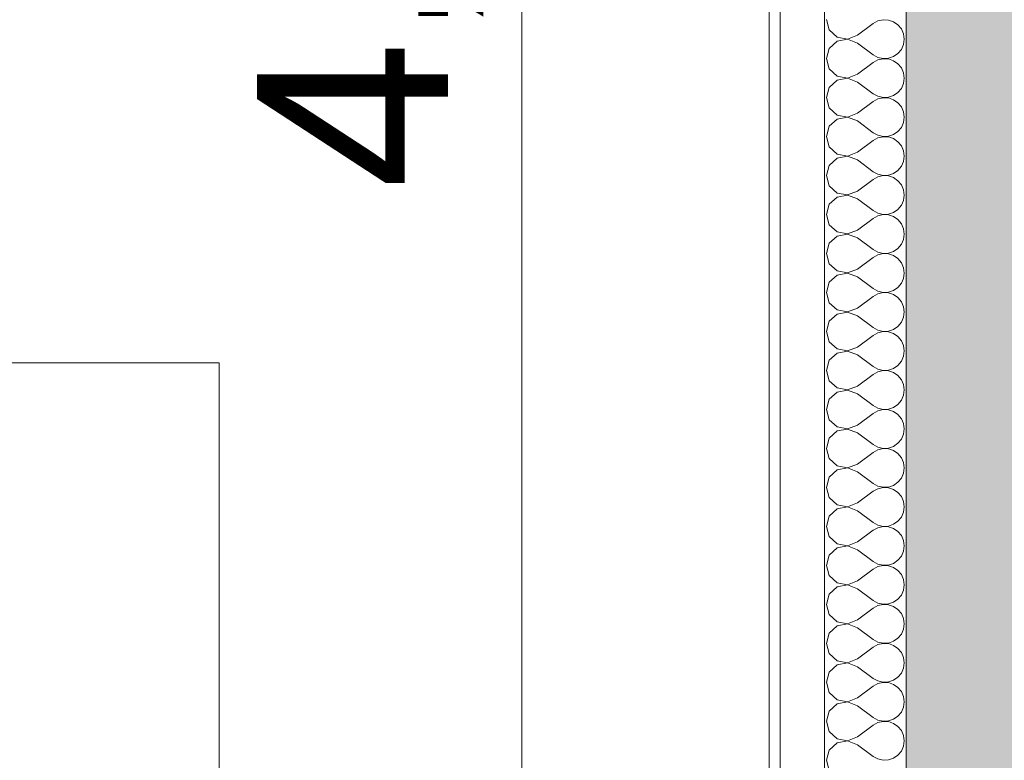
# Model space of a CAD drawing. Header units: millimetres. Extents: x -467606 to 1964440, y -17510 to 201584.
# Tile 22 of 43: x -451580 to -449776, y 5511 to 6868. Entities that reach past the tile are written whole.
import ezdxf

# ---------------------------------------------------------------- set-up
doc = ezdxf.new("R2010")
doc.units = ezdxf.units.MM
doc.header["$MEASUREMENT"] = 0
doc.set_wipeout_variables(frame=1)
doc.linetypes.add('Wipeout_Contour', pattern=[1000, 0, -1000])
doc.layers.add('АР-Стены_внешние_.АР', color=7, linetype='Continuous')
doc.layers.add('АР-Чертеж-Размеры.АР', color=7, linetype='Continuous')
for name, color, linetype, lineweight in [('АР-Стены_внешние_.АР_Ном._пера__1', 7, 'Continuous', 0), ('АР-Стены_внешние_.АР_Ном._пера__120', 7, 'Continuous', 0), ('АР-Стены_внутренние_пилоны.АР_Ном._пера__1', 7, 'Continuous', 0), ('АР-Чертеж-Размеры.АР_Ном._пера__1', 7, 'Continuous', 0)]:
    doc.layers.add(name, color=color, linetype=linetype, lineweight=lineweight)
doc.styles.add('РЎР“Р•РќР•Р\xa0Р\x98Р\xa0_РЎРўР\x98Р›Р¬_1', font='arial.ttf')
doc.styles.add('РЎР“Р•РќР•Р\xa0Р\x98Р\xa0_РЎРўР\x98Р›Р¬_2', font='arial.ttf')
doc.dimstyles.new('СГЕНЕРИР_СТИЛЬ__2', dxfattribs={"dimtxt": 350, "dimasz": 237.5, "dimexe": 0.18, "dimexo": 300000, "dimgap": 0, "dimtad": 1, "dimlfac": 0.001, "dimzin": 0, "dimdsep": 46, "dimtxsty": 'РЎР“Р•РќР•Р\xa0Р\x98Р\xa0_РЎРўР\x98Р›Р¬_1', "dimblk": 'ARROWHEAD_6', "dimblk1": 'ARROWHEAD_6', "dimblk2": 'ARROWHEAD_6', "dimcen": 0.09, "dimclrd": 7, "dimclre": 7, "dimclrt": 7, "dimadec": 0, "dimazin": 0, "dimtfac": 1, "dimtdec": 4, "dimtmove": 0, "dimatfit": 3, "dimfxl": 1, "dimtolj": 1, "dimtzin": 0, "dimarcsym": 0})
doc.dimstyles.new('СГЕНЕРИР_СТИЛЬ__7', dxfattribs={"dimtxt": 400, "dimasz": 237.5, "dimexe": 0.18, "dimexo": 2000, "dimgap": 0, "dimtad": 1, "dimlfac": 0.001, "dimzin": 0, "dimdsep": 46, "dimtxsty": 'РЎР“Р•РќР•Р\xa0Р\x98Р\xa0_РЎРўР\x98Р›Р¬_2', "dimblk": 'ARROWHEAD_6', "dimblk1": 'ARROWHEAD_6', "dimblk2": 'ARROWHEAD_6', "dimcen": 0.09, "dimclrd": 7, "dimclre": 7, "dimclrt": 7, "dimadec": 0, "dimazin": 0, "dimtfac": 1, "dimtdec": 4, "dimtmove": 0, "dimatfit": 3, "dimfxl": 1, "dimtolj": 1, "dimtzin": 0, "dimarcsym": 0})

# ---------------------------------------------------------------- blocks, each defined once
blk = doc.blocks.new('*X33')
at = {"layer": 'АР-Стены_внешние_.АР_Ном._пера__120', "color": 7, "linetype": 'Continuous', "lineweight": 0}
for p, q in [((-450101.7, 6868.6), (-450096.4, 6849.8)), ((-450044.6, 6840), (-450016, 6861.4)), ((-450007.4, 6866.2), (-450016, 6861.4)), ((-449997.8, 6868.4), (-450007.4, 6866.2)), ((-449988, 6867.9), (-449997.8, 6868.4)), ((-449978.6, 6864.8), (-449988, 6867.9)), ((-449970.5, 6859.2), (-449978.6, 6864.8)), ((-449964.2, 6851.6), (-449970.5, 6859.2)), ((-450096.4, 6849.8), (-450082, 6836.6)), ((-450062.8, 6833), (-450044.6, 6840)), ((-449960.2, 6842.6), (-449964.2, 6851.6)), ((-449958.9, 6832.9), (-449960.2, 6842.6)), ((-450082, 6829.1), (-450096.4, 6815.9)), ((-450082, 6836.6), (-450062.8, 6833)), ((-450062.8, 6832.7), (-450082, 6829.1)), ((-450044.6, 6825.7), (-450062.8, 6832.7)), ((-450044.6, 6825.7), (-450016, 6804.3)), ((-449964.2, 6814.1), (-449960.2, 6823.1)), ((-449960.2, 6823.1), (-449958.9, 6832.9)), ((-450096.4, 6815.9), (-450101.7, 6797.1)), ((-450016, 6804.3), (-450007.4, 6799.5)), ((-449978.6, 6800.9), (-449970.5, 6806.5)), ((-449970.5, 6806.5), (-449964.2, 6814.1)), ((-450101.7, 6797.1), (-450096.4, 6778.4)), ((-450044.6, 6768.6), (-450016, 6790)), ((-450007.4, 6794.8), (-450016, 6790)), ((-450007.4, 6799.5), (-449997.8, 6797.3)), ((-449997.8, 6797), (-450007.4, 6794.8)), ((-449997.8, 6797.3), (-449988, 6797.8)), ((-449988, 6796.5), (-449997.8, 6797)), ((-449988, 6797.8), (-449978.6, 6800.9)), ((-449978.6, 6793.4), (-449988, 6796.5)), ((-449970.5, 6787.8), (-449978.6, 6793.4)), ((-449964.2, 6780.2), (-449970.5, 6787.8)), ((-450096.4, 6778.4), (-450082, 6765.2)), ((-450062.8, 6761.6), (-450044.6, 6768.6)), ((-449960.2, 6771.2), (-449964.2, 6780.2)), ((-449958.9, 6761.4), (-449960.2, 6771.2)), ((-450082, 6757.7), (-450096.4, 6744.5)), ((-450082, 6765.2), (-450062.8, 6761.6)), ((-450062.8, 6761.3), (-450082, 6757.7)), ((-450044.6, 6754.3), (-450062.8, 6761.3)), ((-450044.6, 6754.3), (-450016, 6732.9)), ((-449964.2, 6742.7), (-449960.2, 6751.7)), ((-449960.2, 6751.7), (-449958.9, 6761.4)), ((-450096.4, 6744.5), (-450101.7, 6725.7)), ((-450016, 6732.9), (-450007.4, 6728.1)), ((-449978.6, 6729.5), (-449970.5, 6735.1)), ((-449970.5, 6735.1), (-449964.2, 6742.7)), ((-450101.7, 6725.7), (-450096.4, 6706.9)), ((-450044.6, 6697.1), (-450016, 6718.6)), ((-450007.4, 6723.3), (-450016, 6718.6)), ((-450007.4, 6728.1), (-449997.8, 6725.9)), ((-449997.8, 6725.6), (-450007.4, 6723.3)), ((-449997.8, 6725.9), (-449988, 6726.3)), ((-449988, 6725.1), (-449997.8, 6725.6)), ((-449988, 6726.3), (-449978.6, 6729.5)), ((-449978.6, 6721.9), (-449988, 6725.1)), ((-449970.5, 6716.4), (-449978.6, 6721.9)), ((-449964.2, 6708.8), (-449970.5, 6716.4)), ((-450096.4, 6706.9), (-450082, 6693.8)), ((-450062.8, 6690.1), (-450044.6, 6697.1)), ((-449960.2, 6699.8), (-449964.2, 6708.8)), ((-449958.9, 6690), (-449960.2, 6699.8)), ((-450082, 6686.2), (-450096.4, 6673.1)), ((-450082, 6693.8), (-450062.8, 6690.1)), ((-450062.8, 6689.9), (-450082, 6686.2)), ((-450044.6, 6682.9), (-450062.8, 6689.9)), ((-450044.6, 6682.9), (-450016, 6661.4)), ((-449964.2, 6671.2), (-449960.2, 6680.2)), ((-449960.2, 6680.2), (-449958.9, 6690)), ((-450096.4, 6673.1), (-450101.7, 6654.3)), ((-450016, 6661.4), (-450007.4, 6656.7)), ((-449988, 6654.9), (-449978.6, 6658.1)), ((-449978.6, 6658.1), (-449970.5, 6663.6)), ((-449970.5, 6663.6), (-449964.2, 6671.2)), ((-450101.7, 6654.3), (-450096.4, 6635.5)), ((-450044.6, 6625.7), (-450016, 6647.1)), ((-450007.4, 6651.9), (-450016, 6647.1)), ((-450007.4, 6656.7), (-449997.8, 6654.4)), ((-449997.8, 6654.1), (-450007.4, 6651.9)), ((-449997.8, 6654.4), (-449988, 6654.9)), ((-449988, 6653.7), (-449997.8, 6654.1)), ((-449978.6, 6650.5), (-449988, 6653.7)), ((-449970.5, 6644.9), (-449978.6, 6650.5)), ((-449964.2, 6637.3), (-449970.5, 6644.9)), ((-450096.4, 6635.5), (-450082, 6622.3)), ((-450082, 6622.3), (-450062.8, 6618.7)), ((-450062.8, 6618.7), (-450044.6, 6625.7)), ((-449960.2, 6628.3), (-449964.2, 6637.3)), ((-449958.9, 6618.6), (-449960.2, 6628.3)), ((-450082, 6614.8), (-450096.4, 6601.6)), ((-450062.8, 6618.4), (-450082, 6614.8)), ((-450044.6, 6611.4), (-450062.8, 6618.4)), ((-450044.6, 6611.4), (-450016, 6590)), ((-449964.2, 6599.8), (-449960.2, 6608.8)), ((-449960.2, 6608.8), (-449958.9, 6618.6)), ((-450096.4, 6601.6), (-450101.7, 6582.9)), ((-450016, 6590), (-450007.4, 6585.2)), ((-449988, 6583.5), (-449978.6, 6586.6)), ((-449978.6, 6586.6), (-449970.5, 6592.2)), ((-449970.5, 6592.2), (-449964.2, 6599.8)), ((-450101.7, 6582.9), (-450096.4, 6564.1)), ((-450044.6, 6554.3), (-450016, 6575.7)), ((-450007.4, 6580.5), (-450016, 6575.7)), ((-450007.4, 6585.2), (-449997.8, 6583)), ((-449997.8, 6582.7), (-450007.4, 6580.5)), ((-449997.8, 6583), (-449988, 6583.5)), ((-449988, 6582.2), (-449997.8, 6582.7)), ((-449978.6, 6579.1), (-449988, 6582.2)), ((-449970.5, 6573.5), (-449978.6, 6579.1)), ((-449964.2, 6565.9), (-449970.5, 6573.5)), ((-450096.4, 6564.1), (-450082, 6550.9)), ((-450082, 6550.9), (-450062.8, 6547.3)), ((-450062.8, 6547.3), (-450044.6, 6554.3)), ((-449960.2, 6556.9), (-449964.2, 6565.9)), ((-449958.9, 6547.1), (-449960.2, 6556.9)), ((-450082, 6543.4), (-450096.4, 6530.2)), ((-450062.8, 6547), (-450082, 6543.4)), ((-450044.6, 6540), (-450062.8, 6547)), ((-450044.6, 6540), (-450016, 6518.6)), ((-449964.2, 6528.4), (-449960.2, 6537.4)), ((-449960.2, 6537.4), (-449958.9, 6547.1)), ((-450096.4, 6530.2), (-450101.7, 6511.4)), ((-450016, 6518.6), (-450007.4, 6513.8)), ((-450007.4, 6513.8), (-449997.8, 6511.6)), ((-449988, 6512.1), (-449978.6, 6515.2)), ((-449978.6, 6515.2), (-449970.5, 6520.8)), ((-449970.5, 6520.8), (-449964.2, 6528.4)), ((-450101.7, 6511.4), (-450096.4, 6492.7)), ((-450044.6, 6482.9), (-450016, 6504.3)), ((-450007.4, 6509.1), (-450016, 6504.3)), ((-449997.8, 6511.3), (-450007.4, 6509.1)), ((-449997.8, 6511.6), (-449988, 6512.1)), ((-449988, 6510.8), (-449997.8, 6511.3)), ((-449978.6, 6507.7), (-449988, 6510.8)), ((-449970.5, 6502.1), (-449978.6, 6507.7)), ((-449964.2, 6494.5), (-449970.5, 6502.1)), ((-450096.4, 6492.7), (-450082, 6479.5)), ((-450082, 6479.5), (-450062.8, 6475.9)), ((-450062.8, 6475.9), (-450044.6, 6482.9)), ((-449960.2, 6485.5), (-449964.2, 6494.5)), ((-449958.9, 6475.7), (-449960.2, 6485.5)), ((-450082, 6471.9), (-450096.4, 6458.8)), ((-450062.8, 6475.6), (-450082, 6471.9)), ((-450044.6, 6468.6), (-450062.8, 6475.6)), ((-450044.6, 6468.6), (-450016, 6447.1)), ((-449964.2, 6456.9), (-449960.2, 6466)), ((-449960.2, 6466), (-449958.9, 6475.7)), ((-450096.4, 6458.8), (-450101.7, 6440)), ((-450016, 6447.1), (-450007.4, 6442.4)), ((-450007.4, 6442.4), (-449997.8, 6440.1)), ((-449988, 6440.6), (-449978.6, 6443.8)), ((-449978.6, 6443.8), (-449970.5, 6449.4)), ((-449970.5, 6449.4), (-449964.2, 6456.9)), ((-450101.7, 6440), (-450096.4, 6421.2)), ((-450044.6, 6411.4), (-450016, 6432.9)), ((-450007.4, 6437.6), (-450016, 6432.9)), ((-449997.8, 6439.9), (-450007.4, 6437.6)), ((-449997.8, 6440.1), (-449988, 6440.6)), ((-449988, 6439.4), (-449997.8, 6439.9)), ((-449978.6, 6436.2), (-449988, 6439.4)), ((-449970.5, 6430.6), (-449978.6, 6436.2)), ((-449964.2, 6423.1), (-449970.5, 6430.6)), ((-450096.4, 6421.2), (-450082, 6408.1)), ((-450082, 6408.1), (-450062.8, 6404.4)), ((-450062.8, 6404.4), (-450044.6, 6411.4)), ((-449960.2, 6414), (-449964.2, 6423.1)), ((-449958.9, 6404.3), (-449960.2, 6414)), ((-450096.4, 6387.3), (-450101.7, 6368.6)), ((-450082, 6400.5), (-450096.4, 6387.3)), ((-450062.8, 6404.1), (-450082, 6400.5)), ((-450044.6, 6397.1), (-450062.8, 6404.1)), ((-450044.6, 6397.1), (-450016, 6375.7)), ((-449964.2, 6385.5), (-449960.2, 6394.5)), ((-449960.2, 6394.5), (-449958.9, 6404.3)), ((-450016, 6375.7), (-450007.4, 6370.9)), ((-450007.4, 6370.9), (-449997.8, 6368.7)), ((-449988, 6369.2), (-449978.6, 6372.3)), ((-449978.6, 6372.3), (-449970.5, 6377.9)), ((-449970.5, 6377.9), (-449964.2, 6385.5)), ((-450101.7, 6368.6), (-450096.4, 6349.8)), ((-450044.6, 6340), (-450016, 6361.4)), ((-450007.4, 6366.2), (-450016, 6361.4)), ((-449997.8, 6368.4), (-450007.4, 6366.2)), ((-449997.8, 6368.7), (-449988, 6369.2)), ((-449988, 6367.9), (-449997.8, 6368.4)), ((-449978.6, 6364.8), (-449988, 6367.9)), ((-449970.5, 6359.2), (-449978.6, 6364.8)), ((-449964.2, 6351.6), (-449970.5, 6359.2)), ((-449960.2, 6342.6), (-449964.2, 6351.6)), ((-450096.4, 6349.8), (-450082, 6336.6)), ((-450082, 6336.6), (-450062.8, 6333)), ((-450062.8, 6333), (-450044.6, 6340)), ((-449958.9, 6332.9), (-449960.2, 6342.6)), ((-450096.4, 6315.9), (-450101.7, 6297.1)), ((-450082, 6329.1), (-450096.4, 6315.9)), ((-450062.8, 6332.7), (-450082, 6329.1)), ((-450044.6, 6325.7), (-450062.8, 6332.7)), ((-450044.6, 6325.7), (-450016, 6304.3)), ((-449964.2, 6314.1), (-449960.2, 6323.1)), ((-449960.2, 6323.1), (-449958.9, 6332.9)), ((-450101.7, 6297.1), (-450096.4, 6278.4)), ((-450016, 6304.3), (-450007.4, 6299.5)), ((-450007.4, 6299.5), (-449997.8, 6297.3)), ((-449997.8, 6297.3), (-449988, 6297.8)), ((-449988, 6297.8), (-449978.6, 6300.9)), ((-449978.6, 6300.9), (-449970.5, 6306.5)), ((-449970.5, 6306.5), (-449964.2, 6314.1)), ((-450044.6, 6268.6), (-450016, 6290)), ((-450007.4, 6294.8), (-450016, 6290)), ((-449997.8, 6297), (-450007.4, 6294.8)), ((-449988, 6296.5), (-449997.8, 6297)), ((-449978.6, 6293.4), (-449988, 6296.5)), ((-449970.5, 6287.8), (-449978.6, 6293.4)), ((-449964.2, 6280.2), (-449970.5, 6287.8)), ((-449960.2, 6271.2), (-449964.2, 6280.2)), ((-450096.4, 6278.4), (-450082, 6265.2)), ((-450082, 6265.2), (-450062.8, 6261.6)), ((-450062.8, 6261.3), (-450082, 6257.7)), ((-450062.8, 6261.6), (-450044.6, 6268.6)), ((-450044.6, 6254.3), (-450062.8, 6261.3)), ((-449958.9, 6261.4), (-449960.2, 6271.2)), ((-449960.2, 6251.7), (-449958.9, 6261.4)), ((-450096.4, 6244.5), (-450101.7, 6225.7)), ((-450082, 6257.7), (-450096.4, 6244.5)), ((-450044.6, 6254.3), (-450016, 6232.9)), ((-449964.2, 6242.7), (-449960.2, 6251.7)), ((-450101.7, 6225.7), (-450096.4, 6206.9)), ((-450016, 6232.9), (-450007.4, 6228.1)), ((-450007.4, 6228.1), (-449997.8, 6225.9)), ((-449997.8, 6225.6), (-450007.4, 6223.3)), ((-449997.8, 6225.9), (-449988, 6226.3)), ((-449988, 6225.1), (-449997.8, 6225.6)), ((-449988, 6226.3), (-449978.6, 6229.5)), ((-449978.6, 6221.9), (-449988, 6225.1)), ((-449978.6, 6229.5), (-449970.5, 6235.1)), ((-449970.5, 6235.1), (-449964.2, 6242.7)), ((-450096.4, 6206.9), (-450082, 6193.8)), ((-450044.6, 6197.1), (-450016, 6218.6)), ((-450007.4, 6223.3), (-450016, 6218.6)), ((-449970.5, 6216.4), (-449978.6, 6221.9)), ((-449964.2, 6208.8), (-449970.5, 6216.4)), ((-449960.2, 6199.8), (-449964.2, 6208.8)), ((-450082, 6193.8), (-450062.8, 6190.1)), ((-450062.8, 6189.9), (-450082, 6186.2)), ((-450062.8, 6190.1), (-450044.6, 6197.1)), ((-450044.6, 6182.9), (-450062.8, 6189.9)), ((-449958.9, 6190), (-449960.2, 6199.8)), ((-449960.2, 6180.2), (-449958.9, 6190)), ((-450096.4, 6173.1), (-450101.7, 6154.3)), ((-450082, 6186.2), (-450096.4, 6173.1)), ((-450044.6, 6182.9), (-450016, 6161.4)), ((-449970.5, 6163.6), (-449964.2, 6171.2)), ((-449964.2, 6171.2), (-449960.2, 6180.2)), ((-450101.7, 6154.3), (-450096.4, 6135.5)), ((-450016, 6161.4), (-450007.4, 6156.7)), ((-450007.4, 6156.7), (-449997.8, 6154.4)), ((-449997.8, 6154.1), (-450007.4, 6151.9)), ((-449997.8, 6154.4), (-449988, 6154.9)), ((-449988, 6153.7), (-449997.8, 6154.1)), ((-449988, 6154.9), (-449978.6, 6158.1)), ((-449978.6, 6150.5), (-449988, 6153.7)), ((-449978.6, 6158.1), (-449970.5, 6163.6)), ((-450096.4, 6135.5), (-450082, 6122.3)), ((-450044.6, 6125.7), (-450016, 6147.1)), ((-450007.4, 6151.9), (-450016, 6147.1)), ((-449970.5, 6144.9), (-449978.6, 6150.5)), ((-449964.2, 6137.3), (-449970.5, 6144.9)), ((-449960.2, 6128.3), (-449964.2, 6137.3)), ((-450082, 6122.3), (-450062.8, 6118.7)), ((-450062.8, 6118.4), (-450082, 6114.8)), ((-450062.8, 6118.7), (-450044.6, 6125.7)), ((-450044.6, 6111.4), (-450062.8, 6118.4)), ((-449958.9, 6118.6), (-449960.2, 6128.3)), ((-449960.2, 6108.8), (-449958.9, 6118.6)), ((-450096.4, 6101.6), (-450101.7, 6082.9)), ((-450082, 6114.8), (-450096.4, 6101.6)), ((-450044.6, 6111.4), (-450016, 6090)), ((-449970.5, 6092.2), (-449964.2, 6099.8)), ((-449964.2, 6099.8), (-449960.2, 6108.8)), ((-450101.7, 6082.9), (-450096.4, 6064.1)), ((-450016, 6090), (-450007.4, 6085.2)), ((-450007.4, 6085.2), (-449997.8, 6083)), ((-449997.8, 6082.7), (-450007.4, 6080.5)), ((-449997.8, 6083), (-449988, 6083.5)), ((-449988, 6082.2), (-449997.8, 6082.7)), ((-449988, 6083.5), (-449978.6, 6086.6)), ((-449978.6, 6079.1), (-449988, 6082.2)), ((-449978.6, 6086.6), (-449970.5, 6092.2)), ((-450096.4, 6064.1), (-450082, 6050.9)), ((-450044.6, 6054.3), (-450016, 6075.7)), ((-450007.4, 6080.5), (-450016, 6075.7)), ((-449970.5, 6073.5), (-449978.6, 6079.1)), ((-449964.2, 6065.9), (-449970.5, 6073.5)), ((-449960.2, 6056.9), (-449964.2, 6065.9)), ((-450082, 6050.9), (-450062.8, 6047.3)), ((-450062.8, 6047), (-450082, 6043.4)), ((-450062.8, 6047.3), (-450044.6, 6054.3)), ((-450044.6, 6040), (-450062.8, 6047)), ((-449958.9, 6047.1), (-449960.2, 6056.9)), ((-449960.2, 6037.4), (-449958.9, 6047.1)), ((-450096.4, 6030.2), (-450101.7, 6011.4)), ((-450082, 6043.4), (-450096.4, 6030.2)), ((-450044.6, 6040), (-450016, 6018.6)), ((-449970.5, 6020.8), (-449964.2, 6028.4)), ((-449964.2, 6028.4), (-449960.2, 6037.4)), ((-450101.7, 6011.4), (-450096.4, 5992.7)), ((-450016, 6018.6), (-450007.4, 6013.8)), ((-450007.4, 6009.1), (-450016, 6004.3)), ((-450007.4, 6013.8), (-449997.8, 6011.6)), ((-449997.8, 6011.3), (-450007.4, 6009.1)), ((-449997.8, 6011.6), (-449988, 6012.1)), ((-449988, 6010.8), (-449997.8, 6011.3)), ((-449988, 6012.1), (-449978.6, 6015.2)), ((-449978.6, 6007.7), (-449988, 6010.8)), ((-449978.6, 6015.2), (-449970.5, 6020.8)), ((-450096.4, 5992.7), (-450082, 5979.5)), ((-450044.6, 5982.9), (-450016, 6004.3)), ((-449970.5, 6002.1), (-449978.6, 6007.7)), ((-449964.2, 5994.5), (-449970.5, 6002.1)), ((-449960.2, 5985.5), (-449964.2, 5994.5)), ((-450082, 5979.5), (-450062.8, 5975.9)), ((-450062.8, 5975.6), (-450082, 5971.9)), ((-450062.8, 5975.9), (-450044.6, 5982.9)), ((-450044.6, 5968.6), (-450062.8, 5975.6)), ((-449958.9, 5975.7), (-449960.2, 5985.5)), ((-449960.2, 5966), (-449958.9, 5975.7)), ((-450096.4, 5958.8), (-450101.7, 5940)), ((-450082, 5971.9), (-450096.4, 5958.8)), ((-450044.6, 5968.6), (-450016, 5947.1)), ((-449970.5, 5949.4), (-449964.2, 5956.9)), ((-449964.2, 5956.9), (-449960.2, 5966)), ((-450101.7, 5940), (-450096.4, 5921.2)), ((-450016, 5947.1), (-450007.4, 5942.4)), ((-450007.4, 5937.6), (-450016, 5932.9)), ((-450007.4, 5942.4), (-449997.8, 5940.1)), ((-449997.8, 5939.9), (-450007.4, 5937.6)), ((-449997.8, 5940.1), (-449988, 5940.6)), ((-449988, 5939.4), (-449997.8, 5939.9)), ((-449988, 5940.6), (-449978.6, 5943.8)), ((-449978.6, 5936.2), (-449988, 5939.4)), ((-449978.6, 5943.8), (-449970.5, 5949.4)), ((-450096.4, 5921.2), (-450082, 5908.1)), ((-450044.6, 5911.4), (-450016, 5932.9)), ((-449970.5, 5930.6), (-449978.6, 5936.2)), ((-449964.2, 5923.1), (-449970.5, 5930.6)), ((-449960.2, 5914), (-449964.2, 5923.1)), ((-450082, 5900.5), (-450096.4, 5887.3)), ((-450082, 5908.1), (-450062.8, 5904.4)), ((-450062.8, 5904.1), (-450082, 5900.5)), ((-450062.8, 5904.4), (-450044.6, 5911.4)), ((-450044.6, 5897.1), (-450062.8, 5904.1)), ((-449958.9, 5904.3), (-449960.2, 5914)), ((-449960.2, 5894.5), (-449958.9, 5904.3)), ((-450096.4, 5887.3), (-450101.7, 5868.6)), ((-450044.6, 5897.1), (-450016, 5875.7)), ((-449970.5, 5877.9), (-449964.2, 5885.5)), ((-449964.2, 5885.5), (-449960.2, 5894.5)), ((-450101.7, 5868.6), (-450096.4, 5849.8)), ((-450016, 5875.7), (-450007.4, 5870.9)), ((-450007.4, 5866.2), (-450016, 5861.4)), ((-450007.4, 5870.9), (-449997.8, 5868.7)), ((-449997.8, 5868.4), (-450007.4, 5866.2)), ((-449997.8, 5868.7), (-449988, 5869.2)), ((-449988, 5867.9), (-449997.8, 5868.4)), ((-449988, 5869.2), (-449978.6, 5872.3)), ((-449978.6, 5864.8), (-449988, 5867.9)), ((-449978.6, 5872.3), (-449970.5, 5877.9)), ((-449970.5, 5859.2), (-449978.6, 5864.8)), ((-450096.4, 5849.8), (-450082, 5836.6)), ((-450044.6, 5840), (-450016, 5861.4)), ((-449964.2, 5851.6), (-449970.5, 5859.2)), ((-449960.2, 5842.6), (-449964.2, 5851.6)), ((-450082, 5829.1), (-450096.4, 5815.9)), ((-450082, 5836.6), (-450062.8, 5833)), ((-450062.8, 5832.7), (-450082, 5829.1)), ((-450062.8, 5833), (-450044.6, 5840)), ((-450044.6, 5825.7), (-450062.8, 5832.7)), ((-449958.9, 5832.9), (-449960.2, 5842.6)), ((-449960.2, 5823.1), (-449958.9, 5832.9)), ((-450096.4, 5815.9), (-450101.7, 5797.1)), ((-450044.6, 5825.7), (-450016, 5804.3)), ((-449970.5, 5806.5), (-449964.2, 5814.1)), ((-449964.2, 5814.1), (-449960.2, 5823.1)), ((-450101.7, 5797.1), (-450096.4, 5778.4)), ((-450016, 5804.3), (-450007.4, 5799.5)), ((-450007.4, 5794.8), (-450016, 5790)), ((-450007.4, 5799.5), (-449997.8, 5797.3)), ((-449997.8, 5797), (-450007.4, 5794.8)), ((-449997.8, 5797.3), (-449988, 5797.8)), ((-449988, 5796.5), (-449997.8, 5797)), ((-449988, 5797.8), (-449978.6, 5800.9)), ((-449978.6, 5793.4), (-449988, 5796.5)), ((-449978.6, 5800.9), (-449970.5, 5806.5)), ((-449970.5, 5787.8), (-449978.6, 5793.4)), ((-450096.4, 5778.4), (-450082, 5765.2)), ((-450044.6, 5768.6), (-450016, 5790)), ((-449964.2, 5780.2), (-449970.5, 5787.8)), ((-449960.2, 5771.2), (-449964.2, 5780.2)), ((-450082, 5757.7), (-450096.4, 5744.5)), ((-450082, 5765.2), (-450062.8, 5761.6)), ((-450062.8, 5761.3), (-450082, 5757.7)), ((-450062.8, 5761.6), (-450044.6, 5768.6)), ((-450044.6, 5754.3), (-450062.8, 5761.3)), ((-449958.9, 5761.4), (-449960.2, 5771.2)), ((-449960.2, 5751.7), (-449958.9, 5761.4)), ((-450096.4, 5744.5), (-450101.7, 5725.7)), ((-450044.6, 5754.3), (-450016, 5732.9)), ((-449970.5, 5735.1), (-449964.2, 5742.7)), ((-449964.2, 5742.7), (-449960.2, 5751.7)), ((-450101.7, 5725.7), (-450096.4, 5706.9)), ((-450016, 5732.9), (-450007.4, 5728.1)), ((-450007.4, 5723.3), (-450016, 5718.6)), ((-450007.4, 5728.1), (-449997.8, 5725.9)), ((-449997.8, 5725.6), (-450007.4, 5723.3)), ((-449997.8, 5725.9), (-449988, 5726.3)), ((-449988, 5725.1), (-449997.8, 5725.6)), ((-449988, 5726.3), (-449978.6, 5729.5)), ((-449978.6, 5721.9), (-449988, 5725.1)), ((-449978.6, 5729.5), (-449970.5, 5735.1)), ((-449970.5, 5716.4), (-449978.6, 5721.9)), ((-450096.4, 5706.9), (-450082, 5693.8)), ((-450044.6, 5697.1), (-450016, 5718.6)), ((-449964.2, 5708.8), (-449970.5, 5716.4)), ((-449960.2, 5699.8), (-449964.2, 5708.8)), ((-450082, 5686.2), (-450096.4, 5673.1)), ((-450082, 5693.8), (-450062.8, 5690.1)), ((-450062.8, 5689.9), (-450082, 5686.2)), ((-450062.8, 5690.1), (-450044.6, 5697.1)), ((-450044.6, 5682.9), (-450062.8, 5689.9)), ((-449958.9, 5690), (-449960.2, 5699.8)), ((-449960.2, 5680.2), (-449958.9, 5690)), ((-450096.4, 5673.1), (-450101.7, 5654.3)), ((-450044.6, 5682.9), (-450016, 5661.4)), ((-449970.5, 5663.6), (-449964.2, 5671.2)), ((-449964.2, 5671.2), (-449960.2, 5680.2)), ((-450101.7, 5654.3), (-450096.4, 5635.5)), ((-450016, 5661.4), (-450007.4, 5656.7)), ((-450007.4, 5651.9), (-450016, 5647.1)), ((-450007.4, 5656.7), (-449997.8, 5654.4)), ((-449997.8, 5654.1), (-450007.4, 5651.9)), ((-449997.8, 5654.4), (-449988, 5654.9)), ((-449988, 5653.7), (-449997.8, 5654.1)), ((-449988, 5654.9), (-449978.6, 5658.1)), ((-449978.6, 5650.5), (-449988, 5653.7)), ((-449978.6, 5658.1), (-449970.5, 5663.6)), ((-449970.5, 5644.9), (-449978.6, 5650.5)), ((-450096.4, 5635.5), (-450082, 5622.3)), ((-450044.6, 5625.7), (-450016, 5647.1)), ((-449964.2, 5637.3), (-449970.5, 5644.9)), ((-449960.2, 5628.3), (-449964.2, 5637.3)), ((-450082, 5614.8), (-450096.4, 5601.6)), ((-450082, 5622.3), (-450062.8, 5618.7)), ((-450062.8, 5618.4), (-450082, 5614.8)), ((-450062.8, 5618.7), (-450044.6, 5625.7)), ((-450044.6, 5611.4), (-450062.8, 5618.4)), ((-449958.9, 5618.6), (-449960.2, 5628.3)), ((-449960.2, 5608.8), (-449958.9, 5618.6)), ((-450096.4, 5601.6), (-450101.7, 5582.9)), ((-450044.6, 5611.4), (-450016, 5590)), ((-449970.5, 5592.2), (-449964.2, 5599.8)), ((-449964.2, 5599.8), (-449960.2, 5608.8)), ((-450101.7, 5582.9), (-450096.4, 5564.1)), ((-450044.6, 5554.3), (-450016, 5575.7)), ((-450016, 5590), (-450007.4, 5585.2)), ((-450007.4, 5580.5), (-450016, 5575.7)), ((-450007.4, 5585.2), (-449997.8, 5583)), ((-449997.8, 5582.7), (-450007.4, 5580.5)), ((-449997.8, 5583), (-449988, 5583.5)), ((-449988, 5582.2), (-449997.8, 5582.7)), ((-449988, 5583.5), (-449978.6, 5586.6)), ((-449978.6, 5579.1), (-449988, 5582.2)), ((-449978.6, 5586.6), (-449970.5, 5592.2)), ((-449970.5, 5573.5), (-449978.6, 5579.1)), ((-450096.4, 5564.1), (-450082, 5550.9)), ((-449964.2, 5565.9), (-449970.5, 5573.5)), ((-449960.2, 5556.9), (-449964.2, 5565.9)), ((-450082, 5543.4), (-450096.4, 5530.2)), ((-450082, 5550.9), (-450062.8, 5547.3)), ((-450062.8, 5547), (-450082, 5543.4)), ((-450062.8, 5547.3), (-450044.6, 5554.3)), ((-450044.6, 5540), (-450062.8, 5547)), ((-450044.6, 5540), (-450016, 5518.6)), ((-449958.9, 5547.1), (-449960.2, 5556.9)), ((-449960.2, 5537.4), (-449958.9, 5547.1)), ((-450096.4, 5530.2), (-450101.7, 5511.4)), ((-449970.5, 5520.8), (-449964.2, 5528.4)), ((-449964.2, 5528.4), (-449960.2, 5537.4)), ((-450101.7, 5511.4), (-450096.4, 5492.7)), ((-450016, 5518.6), (-450007.4, 5513.8)), ((-450007.4, 5513.8), (-449997.8, 5511.6)), ((-449997.8, 5511.6), (-449988, 5512.1)), ((-449988, 5512.1), (-449978.6, 5515.2)), ((-449978.6, 5515.2), (-449970.5, 5520.8))]:
    blk.add_line(p, q, dxfattribs=at)
blk = doc.blocks.new('Штриховка_16_3', base_point=(0, 0))
at = {"color": 254, "linetype": 'Wipeout_Contour', "lineweight": 0, "ltscale": 2250460.3944876}
blk.add_wipeout([(-450105.3, 3900), (-449955.3, 3900), (-449955.3, 9060), (-450105.3, 9060), (-450105.3, 4050)], dxfattribs=at).dxf.layer = 'АР-Стены_внешние_.АР'
at = {"layer": 'АР-Стены_внешние_.АР_Ном._пера__1', "color": 7, "linetype": 'Continuous', "lineweight": 0, "flags": 128}
blk.add_lwpolyline([(-450105.3, 3900), (-450105.3, 4050), (-450105.3, 9060), (-449955.3, 9060), (-449955.3, 3900)], close=True, dxfattribs=at)
at = {"layer": 'АР-Стены_внешние_.АР_Ном._пера__120', "color": 7, "linetype": 'Continuous', "lineweight": 0}
blk.add_blockref('*X33', (0, 0), dxfattribs=at)
blk = doc.blocks.new('*D301')
at = {"layer": 'АР-Чертеж-Размеры.АР_Ном._пера__1', "color": 7, "linetype": 'Continuous', "lineweight": 0, "transparency": 16777216}
for p, q in [((-465214, 60060), (-465214, 60247.5)), ((-465089, 59935), (-465339, 60185)), ((-449955.3, 60060), (-465448.4, 60060)), ((-465214, 349.8), (-465214, 60060)), ((-465339, 474.8), (-465089, 224.8)), ((-464979.6, 349.8), (-465448.4, 349.8)), ((-465214, 162.3), (-465214, 349.8))]:
    blk.add_line(p, q, dxfattribs=at)
at = {"layer": 'АР-Чертеж-Размеры.АР_Ном._пера__1', "color": 7, "lineweight": 0, "transparency": 16777216, "insert": (-465294, 29518.5), "char_height": 400, "attachment_point": 7, "rotation": 90, "style": 'РЎР“Р•РќР•Р\xa0Р\x98Р\xa0_РЎРўР\x98Р›Р¬_2'}
blk.add_mtext('\\A1;{\\pql;\\fArial|b0|i0|c204|p0;\\W1.000000;59,71}', dxfattribs=at)
blk = doc.blocks.new('ARROWHEAD_6')
at = {"color": 0, "linetype": 'Continuous', "lineweight": 0}
for p, q in [((-0.5, -0.5), (0.5, 0.5)), ((0, 0), (-1, 0))]:
    blk.add_line(p, q, dxfattribs=at)
blk = doc.blocks.new('Линейный Размер_28_3', base_point=(-451214.6, 4990))
at = {"layer": 'АР-Чертеж-Размеры.АР_Ном._пера__1', "color": 7, "linetype": 'Continuous', "lineweight": 0}
for p, q in [((-451214.6, 6240), (-453743.4, 6240)), ((-451214.6, 4990), (-451214.6, 6240))]:
    blk.add_line(p, q, dxfattribs=at)
blk = doc.blocks.new('*D488')
at = {"layer": 'АР-Чертеж-Размеры.АР_Ном._пера__1', "color": 7, "linetype": 'Continuous', "lineweight": 0, "transparency": 16777216}
for p, q in [((-450785.1, 9185), (-450535.1, 8935)), ((-450425.7, 9060), (-450894.5, 9060)), ((-450660.1, 4990), (-450660.1, 9060)), ((-450785.1, 5115), (-450535.1, 4865)), ((-450425.7, 4990), (-450894.5, 4990))]:
    blk.add_line(p, q, dxfattribs=at)
at = {"layer": 'АР-Чертеж-Размеры.АР_Ном._пера__1', "color": 7, "lineweight": 0, "transparency": 16777216, "insert": (-450730.1, 6557.9), "char_height": 350, "attachment_point": 7, "rotation": 90, "style": 'РЎР“Р•РќР•Р\xa0Р\x98Р\xa0_РЎРўР\x98Р›Р¬_1'}
blk.add_mtext('\\A1;{\\pql;\\fArial|b0|i0|c204|p0;\\W1.000000;4,07}', dxfattribs=at)

msp = doc.modelspace()

# ---------------------------------------------------------------- linework, layer by layer
at = {"layer": 'АР-Стены_внешние_.АР_Ном._пера__120', "color": 7, "linetype": 'Continuous', "lineweight": 0}
for p, q in [((-450206.301, 9060), (-450206.301, 4410)), ((-450186.301, 9060), (-450186.301, 4190))]:
    msp.add_line(p, q, dxfattribs=at)

# ---------------------------------------------------------------- block references
msp.add_blockref('Штриховка_16_3', (0, 0), dxfattribs=at)
at = {"layer": 'АР-Чертеж-Размеры.АР', "color": 7, "linetype": 'Continuous', "lineweight": 0}
msp.add_blockref('Линейный Размер_28_3', (-451214.649, 4990), dxfattribs=at)

# ---------------------------------------------------------------- next in the draw order: hatches: boundary and pattern name
at = {"layer": 'АР-Стены_внутренние_пилоны.АР_Ном._пера__1', "linetype": 'Continuous', "lineweight": 0}
h = msp.add_hatch(dxfattribs=at)
h.set_pattern_fill('ЖЕЛЕЗОБЕТОН__PROJECT__0003', style=0, pattern_type=2)
h.set_pattern_definition([(45, (0, 0), (-84.852814, 84.852814), []), (45, (-42.43, 42.43), (-84.852814, 84.852814), [90, -30, 0, -30])])
h.paths.add_polyline_path([(-449755.323, -4799.999), (-449955.323, -4799.999), (-449955.323, 9060), (-449755.323, 9060)])

# ---------------------------------------------------------------- next in the draw order: linework, layer by layer
at = {"layer": 'АР-Стены_внутренние_пилоны.АР_Ном._пера__1', "color": 7, "linetype": 'Continuous', "lineweight": 0, "flags": 128}
msp.add_lwpolyline([(-449755.323, -4799.999), (-449955.323, -4799.999), (-449955.323, 9060), (-449755.323, 9060)], close=True, dxfattribs=at)

# ---------------------------------------------------------------- next in the draw order: dimensions: what is measured, and where the dimension line sits
at = {"layer": 'АР-Чертеж-Размеры.АР', "color": 7, "linetype": 'Continuous', "lineweight": 0}
for base, p1, p2, dimstyle, picture, middle in [((-465213.993, 60060), (-465598.755, 349.782), (-449755.323, 60060), 'СГЕНЕРИР_СТИЛЬ__7', '*D301', (-465493.993, 30188.545)), ((-450660.09, 9060), (-450660.09, 4990), (-449755.323, 9060), 'СГЕНЕРИР_СТИЛЬ__2', '*D488', (-450905.09, 7010.993))]:
    dim = msp.add_linear_dim(base=base, p1=p1, p2=p2, angle=90, dimstyle=dimstyle, dxfattribs=at)
    dim.commit()
    dim.dimension.update_dxf_attribs({"geometry": picture, "text_midpoint": middle, "dimtype": 160, "text_rotation": 90})

doc.saveas('drawing.dxf')
